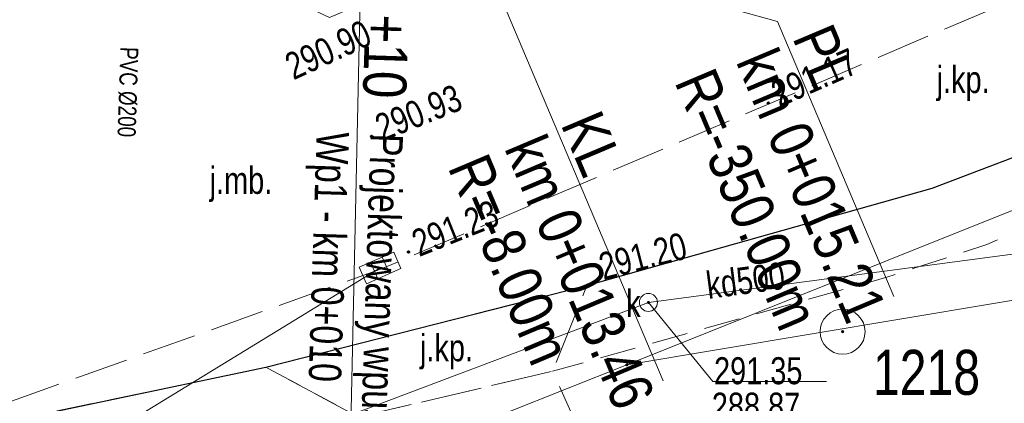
# Model space of a CAD drawing. Header units: metres. Extents: x 7437397 to 7437776, y 5556446 to 5556944.
# Tile 9 of 45: x 7437519 to 7437546, y 5556674 to 5556685. Entities that reach past the tile are written whole.
import ezdxf

# ---------------------------------------------------------------- set-up
doc = ezdxf.new("R2010")
doc.units = ezdxf.units.M
doc.header["$MEASUREMENT"] = 0
doc.linetypes.add('KTCR02-500', pattern=[1.5, 1, -0.5])
doc.linetypes.add('KTJZ01-500', pattern=[2, 1.5, -0.5])
doc.layers.get('0').update_dxf_attribs({"color": 250, "lineweight": 5})
for name, color, linetype, lineweight in [('121-Punkt osnowy szczegółowej', 7, 'Continuous', 5), ('203-Punkt załamania granicy działki nie stabilizowany', 7, 'Continuous', 5), ('D_kilometraz', 7, 'Continuous', 13), ('D_opis trasy', 7, 'Continuous', 13), ('D_opisy', 7, 'Continuous', 13), ('EGBD03', 250, 'Continuous', 5), ('EGBP04_03', 250, 'Continuous', 5), ('kratka ściekowa (punkt)', 7, 'Continuous', 5), ('KTCR02', 250, 'Continuous', 5), ('KTJZ01', 250, 'Continuous', 5), ('KTKR01', 250, 'Continuous', 5), ('OSSP03', 250, 'Continuous', 5), ('przewód kanalizacyjny (linia)', 7, 'Continuous', 5), ('przewód kanalizacyjny (linia)-Atr1', 7, 'Continuous', 5), ('punkt o określonej wysokości (sieć kanalizacyjna)', 7, 'Continuous', 5), ('punkt o określonej wysokości (sieć kanalizacyjna)-Atr2', 7, 'Continuous', 5), ('punkt o określonej wysokości (sieć kanalizacyjna)-Atr3', 7, 'Continuous', 5), ('punkt wysokościowy naturalny', 7, 'Continuous', 5), ('punkt wysokościowy sztuczny', 7, 'Continuous', 5), ('RTPW01', 250, 'Continuous', 5), ('RTPW02', 250, 'Continuous', 5), ('rzedne dla projektanta', 250, 'Continuous', 5), ('właz okrągły - siec kanalizacyjna (punkt)', 7, 'Continuous', 5), ('właz okrągły - siec kanalizacyjna (punkt)-Atr17', 7, 'Continuous', 5)]:
    doc.layers.add(name, color=color, linetype=linetype, lineweight=lineweight)
doc.styles.get("Standard").update_dxf_attribs({"font": 'txt.shx', "width": 0.75})
doc.styles.add('Style-Arial Narrow', font='ARIALN.TTF')

# ---------------------------------------------------------------- blocks, each defined once
blk = doc.blocks.new('US05')
at = {"color": 0, "linetype": 'Continuous', "lineweight": 13, "ltscale": 10}
for p, q in [((-5.25, -2.5), (-5.25, 2.5)), ((-5.25, 2.5), (-1.75, 2.5)), ((-1.75, -2.5), (-1.75, 2.5)), ((-1.75, 2.5), (1.75, 2.5)), ((1.75, -2.5), (1.75, 2.5)), ((1.75, 2.5), (5.25, 2.5)), ((5.25, -2.5), (5.25, 2.5)), ((-5.25, -2.5), (-1.75, -2.5)), ((-1.75, -2.5), (1.75, -2.5)), ((1.75, -2.5), (5.25, -2.5))]:
    blk.add_line(p, q, dxfattribs=at)
blk = doc.blocks.new('US22')
at = {"color": 0, "linetype": 'Continuous', "lineweight": 13, "ltscale": 10}
blk.add_circle((0, 0), 2.5, dxfattribs=at)
blk = doc.blocks.new('PW01')
at = {"layer": 'punkt wysokościowy naturalny', "linetype": 'Continuous', "lineweight": 13}
h = blk.add_hatch(color=0, dxfattribs=at)
edge = h.paths.add_edge_path()
edge.add_arc((0, 0), 0.45, 0, 360)
blk = doc.blocks.new('203')
at = {"layer": '203-Punkt załamania granicy działki nie stabilizowany', "linetype": 'Continuous', "lineweight": 13}
h = blk.add_hatch(color=96, dxfattribs=at)
edge = h.paths.add_edge_path()
edge.add_arc((0, 0), 0.45, 0, 360)
blk = doc.blocks.new('PW02')
at = {"layer": 'punkt wysokościowy sztuczny', "linetype": 'Continuous', "lineweight": 13}
h = blk.add_hatch(color=0, dxfattribs=at)
edge = h.paths.add_edge_path()
edge.add_arc((0, 0), 0.45, 0, 360)
blk = doc.blocks.new('121')
at = {"layer": '121-Punkt osnowy szczegółowej', "linetype": 'Continuous', "lineweight": 13}
h = blk.add_hatch(color=0, dxfattribs=at)
edge = h.paths.add_edge_path()
edge.add_arc((0, 0), 0.45, 0, 360)
at = {"layer": '121-Punkt osnowy szczegółowej', "color": 0, "linetype": 'Continuous', "lineweight": 13}
blk.add_circle((0, 0), 6.25, dxfattribs=at)

msp = doc.modelspace()

# ---------------------------------------------------------------- linework, layer by layer
at = {"layer": 'D_opis trasy'}
msp.add_line((7437539.561, 5556684.449), (7437533.34, 5556686.184), dxfattribs=at)
at = {"layer": 'D_opis trasy', "flags": 128}
for points in [[(7437531.362, 5556686.349), (7437536.385, 5556674.47)], [(7437539.561, 5556684.449), (7437542.79, 5556676.812)]]:
    msp.add_lwpolyline(points, dxfattribs=at)
at = {"layer": 'D_opisy', "color": 1}
msp.add_line((7437527.989, 5556685.722), (7437527.7, 5556672.2), dxfattribs=at)
at = {"layer": 'EGBD03', "color": 96, "linetype": 'Continuous', "lineweight": 13, "flags": 128}
for points in [[(7437535.38, 5556674.92), (7437549.89, 5556680.73)], [(7437535.38, 5556674.92), (7437553.19, 5556677.9)], [(7437535.38, 5556674.92), (7437528.68, 5556672.25)]]:
    msp.add_lwpolyline(points, dxfattribs=at)
at = {"layer": 'KTCR02', "color": 7, "linetype": 'KTCR02-500', "lineweight": 13, "flags": 128}
msp.add_lwpolyline([(7437576.91, 5556698.6), (7437575.21, 5556697.2), (7437568.98, 5556691.34), (7437565.71, 5556688.51), (7437562.86, 5556686.65), (7437557.05, 5556683.71), (7437557.69, 5556682.42), (7437553.22, 5556680.18), (7437552.61, 5556681.5), (7437549.38, 5556679.96), (7437545.37, 5556678.26), (7437542.6, 5556677.35), (7437533.32, 5556674.74)], dxfattribs=at)
msp.add_lwpolyline([(7437510.69, 5556669.39), (7437509.93, 5556671.34), (7437513.74, 5556672.37), (7437516.19, 5556672.93), (7437525.36, 5556674.85), (7437527.93, 5556673.47), (7437515.37, 5556670.75), (7437510.69, 5556669.39)], close=True, dxfattribs=at)
at = {"layer": 'KTJZ01', "color": 7, "linetype": 'KTJZ01-500', "lineweight": 13, "flags": 128}
msp.add_lwpolyline([(7437487.24, 5556665.88), (7437500.01, 5556668.65), (7437509.93, 5556671.34), (7437514.81, 5556672.66), (7437528.54, 5556677.57), (7437546.18, 5556685.08), (7437562.31, 5556693.39), (7437575.78, 5556700.17), (7437584.6, 5556705.2), (7437599.33, 5556712.79), (7437607.41, 5556717.03), (7437624.22, 5556725.75), (7437636.91, 5556731.79), (7437639.91, 5556733.3), (7437648.13, 5556737.1), (7437664.08, 5556744.94), (7437674.41, 5556750.47), (7437695.47, 5556762.01), (7437726.23, 5556778.98), (7437745.592, 5556790.579), (7437740.524, 5556799.89), (7437726.071, 5556794.065), (7437721.424, 5556793.261), (7437718.653, 5556793.684), (7437716.454, 5556794.853), (7437714.78, 5556796.65), (7437713.44, 5556798.18), (7437704.05, 5556814.76), (7437696.46, 5556806.77), (7437698.53, 5556806.84), (7437700.74, 5556806.26), (7437702.79, 5556804.94), (7437704.06, 5556803.16), (7437709.44, 5556793.77), (7437711.44, 5556790.12), (7437712.13, 5556787.63), (7437712.21, 5556785.35), (7437711.59, 5556783.66), (7437709.87, 5556781.76), (7437701.28, 5556777.09), (7437699.42, 5556776.48), (7437697.78, 5556776.19), (7437695.76, 5556776.41), (7437693.65, 5556777.51), (7437692.09, 5556778.89), (7437690.49, 5556781.22), (7437685.25, 5556778.28), (7437686.1, 5556775.03), (7437686.085, 5556773.72), (7437685.81, 5556772.51), (7437685.3, 5556771.32), (7437684.475, 5556769.98), (7437683.43, 5556768.68), (7437682.12, 5556767.23), (7437680.52, 5556765.9), (7437679.609, 5556765.424), (7437667.4, 5556758.73), (7437656.58, 5556752.94), (7437646.03, 5556747.24), (7437635.04, 5556741.31), (7437625.46, 5556735.97), (7437617.31, 5556731.03), (7437610.73, 5556727.32), (7437599.83, 5556721.28), (7437592.56, 5556717.41), (7437581.48, 5556711.39), (7437572.19, 5556706.38), (7437570.63, 5556705.57), (7437559.43, 5556699.57), (7437555.27, 5556697.37), (7437547.58, 5556693.6), (7437542.1, 5556690.99), (7437536.78, 5556688.64), (7437527.13, 5556684.56), (7437524.75, 5556685.69), (7437522.99, 5556687.15), (7437521.44, 5556689.45), (7437520.46, 5556691.39), (7437515.43, 5556689.51), (7437516.09, 5556686.202), (7437515.98, 5556684.5), (7437514.73, 5556681.38), (7437513.55, 5556680.28), (7437512.1, 5556679.32), (7437507.87, 5556678.13), (7437498.81, 5556675.82), (7437492.9, 5556674.29)], dxfattribs=at)
for points in [[(7437525.36, 5556674.85), (7437534.27, 5556677.12), (7437533.32, 5556674.74), (7437527.93, 5556673.47), (7437525.36, 5556674.85)], [(7437527.93, 5556673.47), (7437533.32, 5556674.74), (7437537.94, 5556664.49), (7437539.4, 5556661.61), (7437538.37, 5556661.03), (7437534.77, 5556658.79), (7437527.93, 5556673.47)]]:
    msp.add_lwpolyline(points, close=True, dxfattribs=at)
at = {"layer": 'KTKR01', "color": 7, "linetype": 'Continuous', "lineweight": 30, "flags": 128}
msp.add_lwpolyline([(7437509.93, 5556671.34), (7437513.74, 5556672.37), (7437516.19, 5556672.93), (7437525.36, 5556674.85), (7437534.27, 5556677.12), (7437543.86, 5556679.82), (7437547.6, 5556681.25), (7437562.05, 5556688.41), (7437564.55, 5556690.07), (7437567.61, 5556692.67), (7437574.17, 5556698.83), (7437574.91, 5556699.49), (7437575.69, 5556700.12)], dxfattribs=at)
at = {"layer": 'przewód kanalizacyjny (linia)', "color": 36, "linetype": 'Continuous', "lineweight": 13, "flags": 128}
for points in [[(7437512.46, 5556667.77), (7437535.98, 5556676.65), (7437554.59, 5556679.12)], [(7437512.46, 5556667.77), (7437528.53, 5556677.61)]]:
    msp.add_lwpolyline(points, dxfattribs=at)
at = {"layer": 'punkt o określonej wysokości (sieć kanalizacyjna)-Atr2', "color": 7, "flags": 128}
msp.add_lwpolyline([(7437535.98, 5556676.65), (7437537.77, 5556674.454), (7437540.921, 5556674.454)], dxfattribs=at)
at = {"layer": 'rzedne dla projektanta', "color": 7, "linetype": 'Continuous', "lineweight": 40}
for centre in [(7437539.31, 5556682.19), (7437528.3, 5556681.26), (7437529.32, 5556678.05)]:
    msp.add_circle(centre, 0.0225, dxfattribs=at)

# ---------------------------------------------------------------- block references
at = {"layer": 'EGBP04_03', "color": 96, "linetype": 'Continuous', "lineweight": 13, "xscale": 0.1, "yscale": 0.1, "zscale": 0.1}
msp.add_blockref('203', (7437535.38, 5556674.92), dxfattribs=at)
at = {"layer": 'kratka ściekowa (punkt)', "color": 7, "linetype": 'Continuous', "lineweight": 13, "xscale": 0.1, "yscale": 0.1, "zscale": 0.1, "rotation": 23.816}
msp.add_blockref('US05', (7437528.53, 5556677.61), dxfattribs=at)
at = {"layer": 'OSSP03', "color": 7, "linetype": 'Continuous', "lineweight": 13, "xscale": 0.1, "yscale": 0.1, "zscale": 0.1}
msp.add_blockref('121', (7437541.37, 5556675.84), dxfattribs=at)
at = {"layer": 'punkt o określonej wysokości (sieć kanalizacyjna)', "color": 7, "linetype": 'Continuous', "lineweight": 13, "xscale": 0.1, "yscale": 0.1, "zscale": 0.1}
msp.add_blockref('PW01', (7437535.98, 5556676.65), dxfattribs=at)
at = {"layer": 'RTPW02', "color": 7, "linetype": 'Continuous', "lineweight": 13, "xscale": 0.1, "yscale": 0.1, "zscale": 0.1}
msp.add_blockref('PW02', (7437534.27, 5556677.12), dxfattribs=at)
at = {"layer": 'właz okrągły - siec kanalizacyjna (punkt)', "color": 7, "linetype": 'Continuous', "lineweight": 13, "xscale": 0.1, "yscale": 0.1, "zscale": 0.1}
msp.add_blockref('US22', (7437535.98, 5556676.65), dxfattribs=at)

# ---------------------------------------------------------------- texts
at = {"layer": 'D_kilometraz', "insert": (7437528.718, 5556684.647), "char_height": 1.2, "attachment_point": 4, "rotation": 268.1558, "line_spacing_factor": 1.6, "style": 'Style-Arial Narrow'}
msp.add_mtext('+10', dxfattribs=at)
at = {"layer": 'D_opis trasy', "char_height": 1.2, "rotation": 292.9185, "style": 'Style-Arial Narrow'}
for s, insert, attachment_point, line_spacing_factor in [('R=-350.00m', (7437540.197, 5556676.008), 6, 0.35), ('PL\\Pkm 0+015.21', (7437539.726, 5556683.905), 4, 0.85), ('KL\\Pkm 0+013.46', (7437533.296, 5556681.5), 4, 0.85), ('R=-8.00m', (7437533.31, 5556675.042), 6, 0.35)]:
    msp.add_mtext(s, dxfattribs=dict(at, insert=insert, attachment_point=attachment_point, line_spacing_factor=line_spacing_factor))
at = {"layer": 'D_opisy', "color": 1, "char_height": 0.9, "attachment_point": 1, "rotation": 268.1558}
for s, insert in [('\\pt11;{\\fArial|b0|i0|c0|p39;\\H0.5556x;\\C3;P\\fArial|b0|i0|c238|p39;VC %%c200}', (7437521.824, 5556683.735)), ('\\pt11;{\\fArial|b0|i0|c0|p39;Projektowany wpust\\P\\fArial|b0|i0|c238|p39;Wp1 - \\fArial|b0|i0|c0|p39;km 0+010}', (7437529.17, 5556681.319))]:
    msp.add_mtext(s, dxfattribs=dict(at, insert=insert))
at = {"layer": 'KTJZ01', "color": 7, "linetype": 'Continuous', "lineweight": 13, "char_height": 0.75, "attachment_point": 7, "line_spacing_factor": 0.6}
for s, insert in [('\\FWORKING_1250;\\H1x;\\W0.8;j.kp.', (7437543.98, 5556682.24)), ('\\FWORKING_1250;\\H1x;\\W0.8;j.mb.', (7437523.8, 5556679.44)), ('\\FWORKING_1250;\\H1x;\\W0.8;j.kp.', (7437529.64, 5556674.79))]:
    msp.add_mtext(s, dxfattribs=dict(at, insert=insert))
at = {"layer": 'OSSP03', "color": 7, "linetype": 'Continuous', "lineweight": 30, "insert": (7437542.212, 5556674.067), "char_height": 1.25, "attachment_point": 7, "line_spacing_factor": 0.6}
msp.add_mtext('\\FWORKING_1250;\\H1x;\\W0.8;1218', dxfattribs=at)
at = {"layer": 'przewód kanalizacyjny (linia)-Atr1', "color": 36, "insert": (7437537.642, 5556676.737), "char_height": 0.75, "attachment_point": 7, "rotation": 7.56, "line_spacing_factor": 0.6}
msp.add_mtext('\\FWORKING_1250;\\H1x;\\W0.8;kd500', dxfattribs=at)
at = {"layer": 'punkt o określonej wysokości (sieć kanalizacyjna)-Atr2', "color": 36, "insert": (7437537.801, 5556674.369), "char_height": 0.75, "attachment_point": 7, "line_spacing_factor": 0.6}
msp.add_mtext('\\FWORKING_1250;\\H1x;\\W0.8;291.35', dxfattribs=at)
at = {"layer": 'punkt o określonej wysokości (sieć kanalizacyjna)-Atr3', "color": 36, "insert": (7437537.74, 5556673.385), "char_height": 0.75, "attachment_point": 7, "line_spacing_factor": 0.6}
msp.add_mtext('\\FWORKING_1250;\\H1x;\\W0.8;288.87', dxfattribs=at)
at = {"layer": 'RTPW01', "color": 7, "linetype": 'Continuous', "lineweight": 13, "insert": (7437534.733, 5556677.258), "char_height": 0.75, "attachment_point": 7, "rotation": 14.557, "line_spacing_factor": 0.6}
msp.add_mtext('\\FWORKING_1250;\\H1x;\\W0.8;291.20', dxfattribs=at)
at = {"layer": 'rzedne dla projektanta', "color": 7, "linetype": 'Continuous', "lineweight": 0, "char_height": 0.75, "attachment_point": 7, "line_spacing_factor": 0.6}
for s, insert, rotation in [('\\FWORKING_1250;\\H1x;\\W0.8; 290.90', (7437525.93, 5556682.714), 24.6363), ('\\FWORKING_1250;\\H1x;\\W0.8; 291.17', (7437539.411, 5556681.961), 23.7347), ('\\FWORKING_1250;\\H1x;\\W0.8; 290.93', (7437528.393, 5556681.028), 21.7971), ('\\FWORKING_1250;\\H1x;\\W0.8; 291.23', (7437529.413, 5556677.818), 21.7971)]:
    msp.add_mtext(s, dxfattribs=dict(at, insert=insert, rotation=rotation))
at = {"layer": 'właz okrągły - siec kanalizacyjna (punkt)-Atr17', "color": 7, "insert": (7437535.36, 5556676.25), "char_height": 0.75, "attachment_point": 7, "line_spacing_factor": 0.6}
msp.add_mtext('\\FWORKING_1250;\\H1x;\\W0.8;k', dxfattribs=at)

doc.saveas('drawing.dxf')
